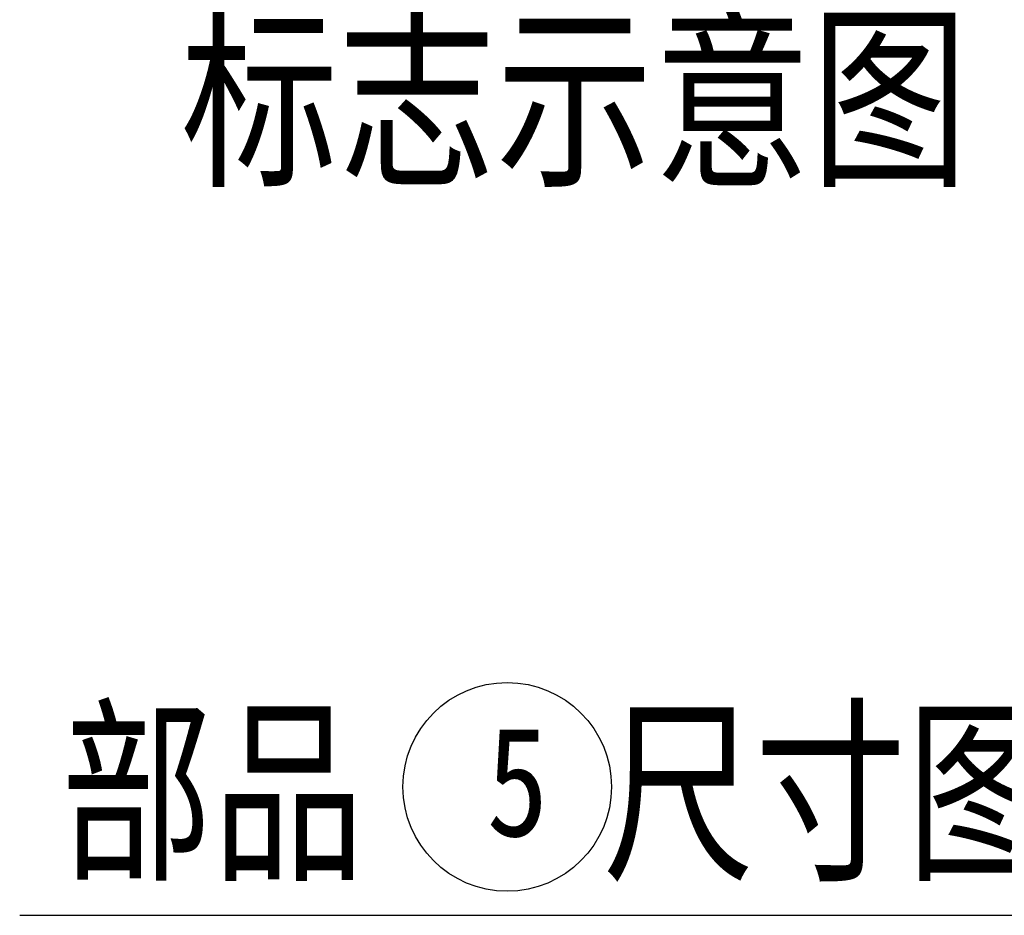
# Model space of a CAD drawing. Extents: x 641 to 1470, y 11 to 605.
# Tile 10 of 17: x 1228 to 1255, y 74 to 99. Entities that reach past the tile are written whole.
import ezdxf

# ---------------------------------------------------------------- set-up
doc = ezdxf.new("R2010")
doc.units = 0
doc.header["$MEASUREMENT"] = 0
for name, color, linetype in [('M21-1', 2, 'CONTINUOUS'), ('M8-2', 2, 'CONTINUOUS'), ('M9-2', 2, 'CONTINUOUS')]:
    doc.layers.add(name, color=color, linetype=linetype)
doc.styles.add('CHN', font='txt')
doc.styles.add('FS2312', font='txt', dxfattribs={"width": 0.8})

msp = doc.modelspace()

# ---------------------------------------------------------------- linework, layer by layer
at = {"layer": 'M21-1', "color": 2}
msp.add_circle((1241.7523, 77.8333), 2.8581, dxfattribs=at)
at = {"layer": 'M9-2', "color": 154}
msp.add_line((1228.3954, 74.3154), (1274.3552, 74.3154), dxfattribs=at)

# ---------------------------------------------------------------- texts
at = {"layer": 'M21-1', "color": 2, "insert": (1241.185, 76.4336), "char_height": 3, "attachment_point": 7, "style": 'CHN'}
msp.add_mtext('{\\W0.83;5}', dxfattribs=at)
at = {"layer": 'M8-2', "color": 2, "insert": (1232.8081, 94.2599), "char_height": 4, "width": 23.926243, "attachment_point": 7}
msp.add_mtext('{\\W0.83;\\C1;材质及回收标志示意图}', dxfattribs=at)
at = {"layer": 'M8-2', "insert": (1229.5218, 75.1646), "char_height": 4, "attachment_point": 7, "style": 'FS2312'}
msp.add_mtext('部品   尺寸图（1:1）', dxfattribs=at)

doc.saveas('drawing.dxf')
